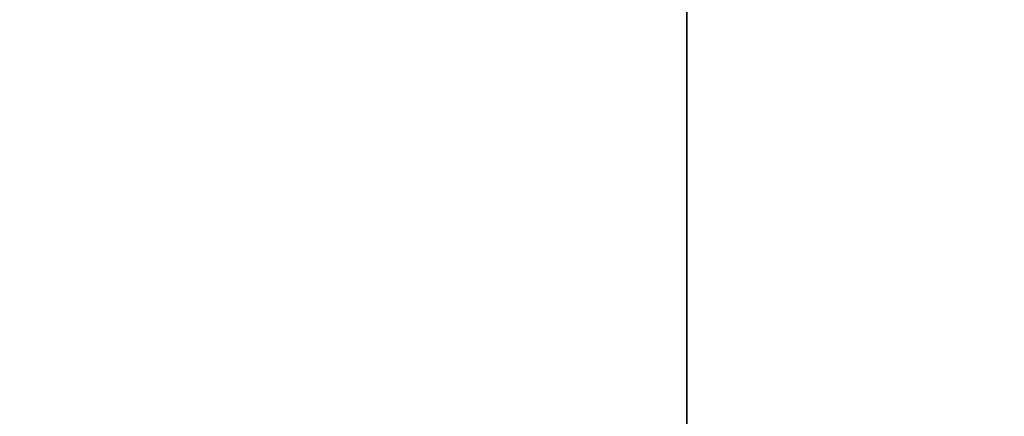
# Model space of a CAD drawing. Header units: millimetres. Extents: x -493 to 6693, y -115 to 145.
# Tile 68 of 256: x -403 to -314, y 17 to 53. Entities that reach past the tile are written whole.
import ezdxf

# ---------------------------------------------------------------- set-up
doc = ezdxf.new("R2010")
doc.units = ezdxf.units.MM
doc.layers.add('151', color=7, linetype='Continuous', true_color=0xffffff)

# ---------------------------------------------------------------- blocks, each defined once
blk = doc.blocks.new('UG_SURFACE_001')
at = {"layer": '151', "color": 252, "linetype": 'Continuous', "lineweight": 35}
for points in [[(-492.5, -15, -7.75), (-492.5, 135, -7.75), (-342.5, 135, -7.75), (-342.5, -15, -7.75)], [(492.5, -15, 2200.25), (492.5, 135, 2200.25), (-492.5, 135, 2200.25), (-492.5, -15, 2200.25)], [(-342.5, -15, -7.75), (-342.5, 135, -7.75), (-342.5, 135, 2050.25), (-342.5, -15, 2050.25)], [(-342.5, -15, 2050.25), (-342.5, 135, 2050.25), (342.5, 135, 2050.25), (342.5, -15, 2050.25)]]:
    blk.add_3dface(points, dxfattribs=at)

msp = doc.modelspace()

# ---------------------------------------------------------------- linework, layer by layer
at = {"layer": '151', "color": 253, "linetype": 'Continuous', "lineweight": -3}
for p, q in [((-342.5, -15, 2050.25), (-342.5, 135, 2050.25)), ((-342.5, 135, -7.75), (-342.5, -15, -7.75))]:
    msp.add_line(p, q, dxfattribs=at)

# ---------------------------------------------------------------- block references
msp.add_blockref('UG_SURFACE_001', (0, 0), dxfattribs=at)

doc.saveas('drawing.dxf')
